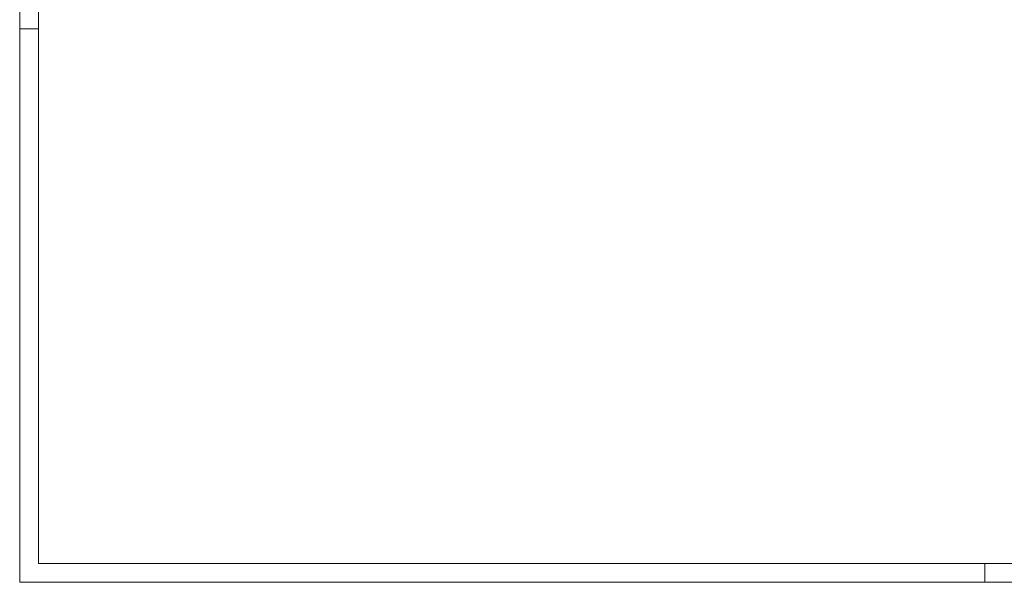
# Model space of a CAD drawing. Header units: metres. Extents: x -120 to -9, y 63 to 139.
# Tile 1 of 44: x -120 to -67, y 63 to 93. Entities that reach past the tile are written whole.
import ezdxf

# ---------------------------------------------------------------- set-up
doc = ezdxf.new("R2010")
doc.units = ezdxf.units.M
doc.header["$MEASUREMENT"] = 0
doc.layers.add('Level 1', color=1, linetype='Continuous', lineweight=0)

msp = doc.modelspace()

# ---------------------------------------------------------------- linework, layer by layer
at = {"layer": 'Level 1', "color": 1, "linetype": 'Continuous', "lineweight": 0}
for p, q in [((-119.748, 138.769), (-119.748, 62.98)), ((-119.748, 92.644), (-118.748, 92.644)), ((-68.029, 63.98), (-68.029, 62.98)), ((-9.439, 62.98), (-119.748, 62.98))]:
    msp.add_line(p, q, dxfattribs=at)
at = {"layer": 'Level 1', "color": 11, "linetype": 'Continuous', "lineweight": 0}
for p, q in [((-118.748, 63.98), (-118.748, 137.769)), ((-10.439, 63.98), (-118.748, 63.98))]:
    msp.add_line(p, q, dxfattribs=at)

doc.saveas('drawing.dxf')
